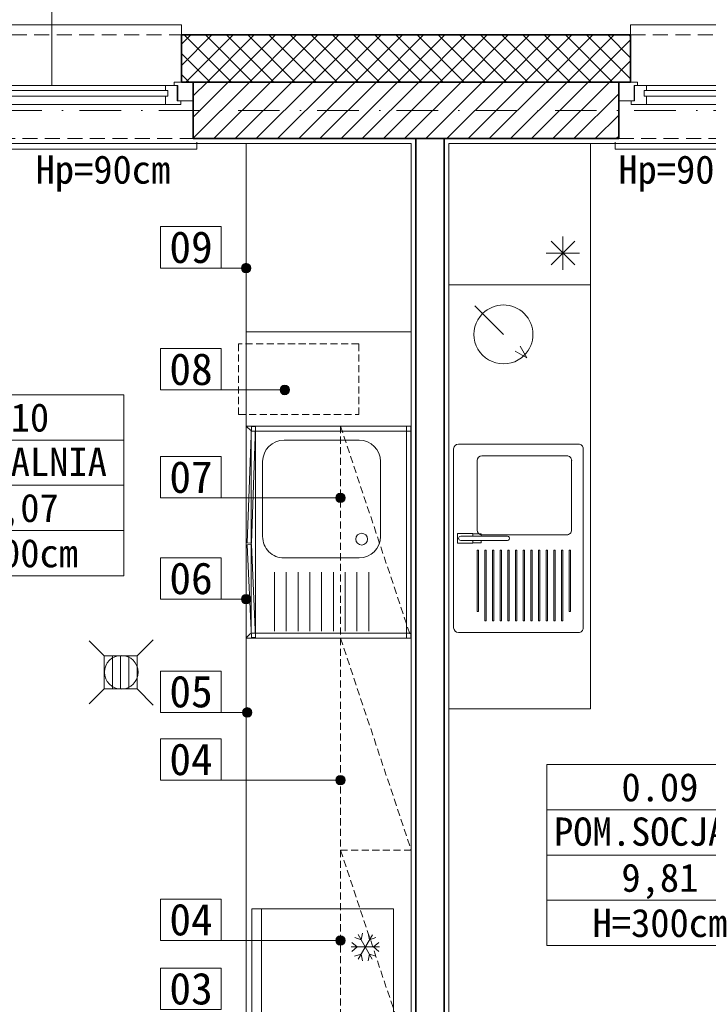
# Model space of a CAD drawing. Header units: millimetres. Extents: x -1373 to 28294, y -9636 to 187.
# Tile 104 of 133: x 4410 to 4702, y -1105 to -687. Entities that reach past the tile are written whole.
import ezdxf
from ezdxf.enums import TextEntityAlignment as Align

# ---------------------------------------------------------------- set-up
doc = ezdxf.new("R2010")
doc.units = ezdxf.units.MM
for name, pattern in [('DASHED', [0.75, 0.5, -0.25]), ('HIDDEN2', [4.7625, 3.175, -1.5875]), ('Kreski i kropki', [335.138881, 176.388884, -88.194442, 0, -70.555556])]:
    doc.linetypes.add(name, pattern=pattern)
for name, color, linetype, lineweight in [('3987417c-e224-4861-8c51-863ca10e2d8a$0$T_opisy', 8, 'Continuous', 13), ('_k_aranżacja', 142, 'Continuous', 15), ('_k_kreskowanie', 250, 'Continuous', 9), ('_k_ocieplenie', 7, 'Continuous', 35), ('_k_opis', 7, 'Continuous', 13), ('_k_osie', 142, 'Kreski i kropki', 13), ('_k_stolarka', 7, 'Continuous', 13), ('_k_tabela', 7, 'Continuous', 13), ('_k_wymiar', 7, 'Continuous', 9), ('_k_wyposażenia', 251, 'Continuous', 9), ('_k_zarys', 7, 'HIDDEN2', 20), ('_k_śc_dz_nadziemie', 211, 'Continuous', 30), ('_k_ściany', 223, 'Continuous', 35)]:
    doc.layers.add(name, color=color, linetype=linetype, lineweight=lineweight)
doc.layers.add('_k_niewidoczna', color=72, linetype='Continuous', lineweight=9, plot=False)
doc.styles.add('3987417c-e224-4861-8c51-863ca10e2d8a$0$MAJOR', font='ROMANS.SHX', dxfattribs={"width": 0.7})
doc.styles.add('GENERATED_STYLE_1', font='MS Gothic.ttf')
doc.styles.add('GENERATED_STYLE_2', font='MS Gothic.ttf')
doc.dimstyles.new('1 - 100   (15cm)', dxfattribs={"dimscale": 5, "dimtxt": 3, "dimasz": 1.6, "dimexe": 1, "dimexo": 1, "dimgap": 1, "dimtad": 1, "dimdec": 0, "dimzin": 12, "dimdsep": 46, "dimtxsty": 'GENERATED_STYLE_1', "dimblk1": 'OBLIQUE', "dimblk2": 'OBLIQUE', "dimsah": 1, "dimcen": 0, "dimdle": 1, "dimclrd": 256, "dimclre": 256, "dimclrt": 4, "dimazin": 0, "dimtfac": 0.75, "dimtdec": 0, "dimtix": 1, "dimtmove": 1, "dimatfit": 3, "dimldrblk": 'OBLIQUE', "dimfxl": 1, "dimfxlon": 1, "dimtvp": 0.75, "dimtfillclr": 1, "dimtolj": 1, "dimtzin": 0, "dimarcsym": 0})

# ---------------------------------------------------------------- blocks, each defined once
blk = doc.blocks.new('zlew')
at = {"layer": '_k_wyposażenia'}
for p, q in [((29120.1, -2932.34), (29200.1, -2932.34)), ((29120.1, -2936.34), (29120.1, -2987.34)), ((29198.1, -2934.34), (29122.1, -2934.34)), ((29162.09, -2935.94), (29158.1, -2935.94)), ((29158.1, -2935.94), (29158.1, -2942.44)), ((29159.2, -2937.34), (29159.2, -2957.13)), ((29159.2, -2942.44), (29159.2, -2937.34)), ((29161, -2957.13), (29161, -2937.34)), ((29161, -2937.34), (29161, -2942.44)), ((29162.09, -2942.44), (29162.09, -2935.94)), ((29200.1, -2987.34), (29200.1, -2936.34)), ((29125.1, -2946.34), (29125.1, -2982.34)), ((29156.6, -2944.34), (29127.1, -2944.34)), ((29158.1, -2942.44), (29159.2, -2942.44)), ((29159.2, -2942.54), (29158.13, -2942.54)), ((29158.13, -2942.54), (29158.13, -2946.04)), ((29158.13, -2946.04), (29159.2, -2946.04)), ((29158.6, -2982.34), (29158.6, -2946.34)), ((29159.2, -2946.04), (29159.2, -2942.54)), ((29161, -2942.44), (29162.09, -2942.44)), ((29162.07, -2942.54), (29161, -2942.54)), ((29161, -2942.54), (29161, -2946.04)), ((29161, -2946.04), (29162.07, -2946.04)), ((29162.07, -2946.04), (29162.07, -2942.54)), ((29191.1, -2944.34), (29165.1, -2944.34)), ((29165.1, -2944.34), (29165.1, -2944.84)), ((29165.1, -2944.84), (29191.1, -2944.84)), ((29191.1, -2944.84), (29191.1, -2944.34)), ((29195.1, -2947.59), (29165.1, -2947.59)), ((29165.1, -2947.59), (29165.1, -2948.09)), ((29165.1, -2948.09), (29195.1, -2948.09)), ((29195.1, -2948.09), (29195.1, -2947.59)), ((29195.1, -2950.84), (29165.1, -2950.84)), ((29165.1, -2950.84), (29165.1, -2951.34)), ((29165.1, -2951.34), (29195.1, -2951.34)), ((29195.1, -2954.09), (29165.1, -2954.09)), ((29165.1, -2954.09), (29165.1, -2954.59)), ((29165.1, -2954.59), (29195.1, -2954.59)), ((29195.1, -2951.34), (29195.1, -2950.84)), ((29195.1, -2954.59), (29195.1, -2954.09)), ((29195.1, -2957.34), (29165.1, -2957.34)), ((29165.1, -2957.34), (29165.1, -2957.84)), ((29165.1, -2957.84), (29195.1, -2957.84)), ((29195.1, -2957.84), (29195.1, -2957.34)), ((29195.1, -2960.59), (29165.1, -2960.59)), ((29165.1, -2960.59), (29165.1, -2961.09)), ((29165.1, -2961.09), (29195.1, -2961.09)), ((29195.1, -2961.09), (29195.1, -2960.59)), ((29195.1, -2963.84), (29165.1, -2963.84)), ((29165.1, -2963.84), (29165.1, -2964.34)), ((29165.1, -2964.34), (29195.1, -2964.34)), ((29195.1, -2967.09), (29165.1, -2967.09)), ((29165.1, -2967.09), (29165.1, -2967.59)), ((29195.1, -2964.34), (29195.1, -2963.84)), ((29195.1, -2967.59), (29195.1, -2967.09)), ((29165.1, -2967.59), (29195.1, -2967.59)), ((29195.1, -2970.34), (29165.1, -2970.34)), ((29165.1, -2970.34), (29165.1, -2970.84)), ((29165.1, -2970.84), (29195.1, -2970.84)), ((29195.1, -2970.84), (29195.1, -2970.34)), ((29195.1, -2973.59), (29165.1, -2973.59)), ((29165.1, -2973.59), (29165.1, -2974.09)), ((29165.1, -2974.09), (29195.1, -2974.09)), ((29195.1, -2974.09), (29195.1, -2973.59)), ((29195.1, -2976.84), (29165.1, -2976.84)), ((29165.1, -2976.84), (29165.1, -2977.34)), ((29165.1, -2977.34), (29195.1, -2977.34)), ((29195.1, -2977.34), (29195.1, -2976.84)), ((29195.1, -2980.09), (29165.1, -2980.09)), ((29165.1, -2980.09), (29165.1, -2980.59)), ((29165.1, -2980.59), (29195.1, -2980.59)), ((29191.1, -2983.34), (29165.1, -2983.34)), ((29165.1, -2983.34), (29165.1, -2983.84)), ((29165.1, -2983.84), (29191.1, -2983.84)), ((29191.1, -2983.84), (29191.1, -2983.34)), ((29195.1, -2980.59), (29195.1, -2980.09)), ((29127.1, -2984.34), (29156.6, -2984.34)), ((29120.1, -2992.34), (29200.1, -2992.34)), ((29122.1, -2989.34), (29198.1, -2989.34))]:
    blk.add_line(p, q, dxfattribs=at)
for centre, major_axis, start_param, end_param in [((29122.1, -2936.34), (-1.41, 1.41), -0.785398, 0.785398), ((29160.1, -2937.34), (-0.636, 0.636), 3.926991, 7.068583), ((29160.1, -2937.34), (-0.636, 0.636), 3.926991, 7.068583), ((29198.1, -2936.34), (1.41, 1.41), 5.497787, 7.068583), ((29127.1, -2946.34), (-1.41, 1.41), -0.785398, 0.785398), ((29156.6, -2946.34), (1.41, 1.41), 5.497787, 7.068583), ((29160.1, -2957.13), (-0.636, 0.636), 0.787968, 3.929561), ((29127.1, -2982.34), (1.41, 1.41), 2.356194, 3.926991), ((29156.6, -2982.34), (-1.41, 1.41), 2.356194, 3.926991), ((29122.1, -2987.34), (1.41, 1.41), 2.356194, 3.926991), ((29198.1, -2987.34), (-1.41, 1.41), 2.356194, 3.926991)]:
    blk.add_ellipse(centre, major_axis=major_axis, ratio=1, start_param=start_param, end_param=end_param, dxfattribs=at)
blk.add_point((29127.1, -2984.34), dxfattribs=at)
blk = doc.blocks.new('czajnik')
at = {"layer": '_k_wyposażenia'}
for p, q in [((29072.91, -2966.98), (29060.75, -2954.83)), ((29082.82, -2976.9), (29077.86, -2974.14)), ((29082.82, -2976.9), (29080.07, -2971.93))]:
    blk.add_line(p, q, dxfattribs=at)
for start_param, end_param in [(3.141593, 6.283185), (0, 3.141593)]:
    blk.add_ellipse((29072.91, -2966.98), major_axis=(-8.84, 8.84), ratio=1, start_param=start_param, end_param=end_param, dxfattribs=at)
blk = doc.blocks.new('3987417c-e224-4861-8c51-863ca10e2d8a$0$A$C46b7e9b8')
for p, q in [((0, 0), (0, 70)), ((0, 70), (90, 70)), ((0, 69.8), (90, 69.8)), ((2.1, 2.44), (2.1, 69.8)), ((87.9, 69.8), (87.9, 2.4)), ((90, 70), (90, 0)), ((15.1, 57), (46.9, 57)), ((62, 52), (87, 52)), ((6, 16.1), (6, 47.9)), ((56, 47.9), (56, 16.1)), ((62, 47), (87, 47)), ((62, 42), (87, 42)), ((62, 37), (87, 37)), ((62, 32), (87, 32)), ((62, 27), (87, 27)), ((62, 22), (87, 22)), ((62, 17), (87, 17)), ((62, 12), (87, 12)), ((46.9, 7), (15.1, 7)), ((90, 0), (0, 0)), ((1.89, 1.92), (0.21, 0.21)), ((87.6, 2.1), (2.4, 2.14)), ((88.11, 1.89), (89.79, 0.21))]:
    blk.add_line(p, q)
at = {"ltscale": 0.2}
for p, q in [((90, 68), (0, 68)), ((0, 4), (90, 4))]:
    blk.add_line(p, q, dxfattribs=at)
blk.add_lwpolyline([(0, 0), (-40, 0), (-40, 70), (0, 70)])
for points in [[(49.67, 2.28), (0.3, 4), (0.24, 2.2), (49.61, 0.48)], [(50.33, 2.28), (89.7, 4), (89.76, 2.2), (50.39, 0.48)]]:
    blk.add_lwpolyline(points, close=True, dxfattribs=at)
blk.add_circle((48, 49), 2.5)
for centre, start, end in [((15.1, 47.9), 90, 180), ((46.9, 47.9), 0, 90), ((15.1, 16.1), 180, 270), ((46.9, 16.1), 270, 0)]:
    blk.add_arc(centre, 9.1, start, end)
blk = doc.blocks.new('3987417c-e224-4861-8c51-863ca10e2d8a$0$A$C25e68335')
for p, q in [((21.29, 51.05), (10.88, 45.08)), ((21.28, 45.05), (10.9, 51.08)), ((13.06, 49.82), (12.13, 52.57)), ((16.1, 51.56), (14.19, 53.75)), ((16.07, 42.06), (16.11, 54.06)), ((16.1, 51.56), (18.02, 53.74)), ((19.13, 49.8), (20.07, 52.55)), ((13.05, 46.32), (10.2, 46.89)), ((13.06, 49.82), (10.21, 49.27)), ((13.05, 46.32), (12.11, 43.57)), ((19.11, 46.3), (21.97, 46.85)), ((19.11, 46.3), (20.05, 43.55)), ((19.13, 49.8), (21.97, 49.23)), ((16.08, 44.56), (14.16, 42.38)), ((16.08, 44.56), (17.98, 42.37))]:
    blk.add_line(p, q)
at = {"ltscale": 0.1}
blk.add_line((60, 4), (0, 4), dxfattribs=at)
blk.add_lwpolyline([(60, 60), (0, 60), (0, 0), (60, 0)], close=True, dxfattribs=at)
blk = doc.blocks.new('metryczka_80')
at = {"layer": '_k_opis', "ltscale": 0.1}
for points in [[(-80, 0), (0, 0), (0, -64), (-80, -64)], [(-80, -16), (0, -16), (0, -48), (-80, -48)]]:
    blk.add_lwpolyline(points, close=True, dxfattribs=at)
blk.add_lwpolyline([(-80, -32), (0, -32)], dxfattribs=at)
for tag, style, flags, p in [('ATR_NR_POM', 'GENERATED_STYLE_1', 4, (-40, -13)), ('ATR_POM', 'GENERATED_STYLE_2', 4, (-40, -28.71)), ('ATR_POW', 'GENERATED_STYLE_1', 12, (-40, -45)), ('ATR_WYS', 'GENERATED_STYLE_1', 4, (-40, -61))]:
    blk.add_attdef(tag, text='', height=10, dxfattribs=dict(at, style=style, flags=flags)).set_placement(p, align=Align.CENTER)
blk = doc.blocks.new('_OBLIQUE')
at = {"color": 0, "linetype": 'ByBlock'}
blk.add_line((-0.5, -0.5), (0.5, 0.5), dxfattribs=at)
blk = doc.blocks.new('*D265')
at = {"layer": '_k_wymiar', "lineweight": -2, "transparency": 16777216}
for p, q in [((3745.24, -688.65), (3745.24, -742.65)), ((3750.24, -693.65), (3740.24, -693.65)), ((3750.24, -737.65), (3740.24, -737.65))]:
    blk.add_line(p, q, dxfattribs=at)
at = {"layer": 'Defpoints', "color": 0, "transparency": 16777216}
for p in [(4080.24, -693.65), (3745.24, -737.65), (5314.24, -737.65)]:
    blk.add_point(p, dxfattribs=at)
at = {"layer": '_k_wymiar', "lineweight": -2, "transparency": 16777216, "xscale": 8, "yscale": 8, "zscale": 8}
for p, rotation in [((3745.24, -693.65), 90), ((3745.24, -737.65), 270)]:
    blk.add_blockref('_OBLIQUE', p, dxfattribs=dict(at, rotation=rotation))
at = {"layer": '_k_wymiar', "color": 4, "transparency": 16777216, "insert": (3732.74, -715.65), "char_height": 15, "attachment_point": 5, "rotation": 90, "style": 'GENERATED_STYLE_1'}
blk.add_mtext('\\A1;44', dxfattribs=at)
blk = doc.blocks.new('*D266')
at = {"layer": '_k_wymiar', "lineweight": -2, "transparency": 16777216}
for p, q in [((4935.24, -732.65), (4935.24, -907.46)), ((4940.24, -737.65), (4930.24, -737.65)), ((4930.24, -902.46), (4940.24, -902.46))]:
    blk.add_line(p, q, dxfattribs=at)
at = {"layer": 'Defpoints', "color": 0, "transparency": 16777216}
for p in [(5314.24, -737.65), (4124.24, -902.46), (4935.24, -902.46)]:
    blk.add_point(p, dxfattribs=at)
at = {"layer": '_k_wymiar', "lineweight": -2, "transparency": 16777216, "xscale": 8, "yscale": 8, "zscale": 8}
for p, rotation in [((4935.24, -737.65), 90), ((4935.24, -902.46), 270)]:
    blk.add_blockref('_OBLIQUE', p, dxfattribs=dict(at, rotation=rotation))
at = {"layer": '_k_wymiar', "color": 4, "transparency": 16777216, "insert": (4922.74, -820.06), "char_height": 15, "attachment_point": 5, "rotation": 90, "style": 'GENERATED_STYLE_1'}
blk.add_mtext('\\A1;165', dxfattribs=at)
blk = doc.blocks.new('*D280')
at = {"layer": '_k_wymiar', "lineweight": -2, "transparency": 16777216}
for p, q in [((4328.26, -463.65), (4328.26, -453.65)), ((4590.26, -463.65), (4590.26, -453.65)), ((4323.26, -458.65), (4595.26, -458.65))]:
    blk.add_line(p, q, dxfattribs=at)
at = {"layer": 'Defpoints', "color": 0, "transparency": 16777216}
for p in [(4590.26, -458.65), (4590.26, -737.65), (4328.26, -902.46)]:
    blk.add_point(p, dxfattribs=at)
at = {"layer": '_k_wymiar', "lineweight": -2, "transparency": 16777216, "xscale": 8, "yscale": 8, "zscale": 8, "rotation": 180}
blk.add_blockref('_OBLIQUE', (4328.26, -458.65), dxfattribs=at)
at = {"layer": '_k_wymiar', "lineweight": -2, "transparency": 16777216, "xscale": 8, "yscale": 8, "zscale": 8}
blk.add_blockref('_OBLIQUE', (4590.26, -458.65), dxfattribs=at)
at = {"layer": '_k_wymiar', "color": 4, "transparency": 16777216, "insert": (4459.26, -446.15), "char_height": 15, "attachment_point": 5, "style": 'GENERATED_STYLE_1'}
blk.add_mtext('\\A1;262', dxfattribs=at)
blk = doc.blocks.new('*D108')
at = {"layer": '_k_wymiar', "lineweight": -2, "transparency": 16777216}
for p, q in [((4590.26, -463.65), (4590.26, -453.65)), ((4812.26, -463.65), (4812.26, -453.65)), ((4585.26, -458.65), (4817.26, -458.65))]:
    blk.add_line(p, q, dxfattribs=at)
at = {"layer": 'Defpoints', "color": 0, "transparency": 16777216}
for p in [(4812.26, -458.65), (4590.26, -737.65), (4812.26, -737.65)]:
    blk.add_point(p, dxfattribs=at)
at = {"layer": '_k_wymiar', "lineweight": -2, "transparency": 16777216, "xscale": 8, "yscale": 8, "zscale": 8, "rotation": 180}
blk.add_blockref('_OBLIQUE', (4590.26, -458.65), dxfattribs=at)
at = {"layer": '_k_wymiar', "lineweight": -2, "transparency": 16777216, "xscale": 8, "yscale": 8, "zscale": 8}
blk.add_blockref('_OBLIQUE', (4812.26, -458.65), dxfattribs=at)
at = {"layer": '_k_wymiar', "color": 4, "transparency": 16777216, "insert": (4701.26, -446.15), "char_height": 15, "attachment_point": 5, "style": 'GENERATED_STYLE_1'}
blk.add_mtext('\\A1;222', dxfattribs=at)
blk = doc.blocks.new('*D287')
at = {"layer": '_k_wymiar', "lineweight": -2, "transparency": 16777216}
for p, q in [((4112.24, -428.65), (4112.24, -418.65)), ((5423.24, -428.65), (5423.24, -418.65)), ((5428.24, -423.65), (4107.24, -423.65))]:
    blk.add_line(p, q, dxfattribs=at)
at = {"layer": 'Defpoints', "color": 0, "transparency": 16777216}
for p in [(4112.24, -423.65), (4112.24, -725.65), (5423.24, -725.65)]:
    blk.add_point(p, dxfattribs=at)
at = {"layer": '_k_wymiar', "lineweight": -2, "transparency": 16777216, "xscale": 8, "yscale": 8, "zscale": 8, "rotation": 180}
blk.add_blockref('_OBLIQUE', (4112.24, -423.65), dxfattribs=at)
at = {"layer": '_k_wymiar', "lineweight": -2, "transparency": 16777216, "xscale": 8, "yscale": 8, "zscale": 8}
blk.add_blockref('_OBLIQUE', (5423.24, -423.65), dxfattribs=at)
at = {"layer": '_k_wymiar', "color": 4, "transparency": 16777216, "insert": (4767.74, -411.15), "char_height": 15, "attachment_point": 5, "style": 'GENERATED_STYLE_1'}
blk.add_mtext('\\A1;1311', dxfattribs=at)
blk = doc.blocks.new('*D113')
at = {"layer": '_k_wymiar', "lineweight": -2, "transparency": 16777216}
for p, q in [((4080.24, -393.65), (4080.24, -383.65)), ((5965.24, -393.65), (5965.24, -383.65)), ((4075.24, -388.65), (5970.24, -388.65))]:
    blk.add_line(p, q, dxfattribs=at)
at = {"layer": 'Defpoints', "color": 0, "transparency": 16777216}
for p in [(5965.24, -388.65), (4080.24, -693.65), (5965.24, -693.65)]:
    blk.add_point(p, dxfattribs=at)
at = {"layer": '_k_wymiar', "lineweight": -2, "transparency": 16777216, "xscale": 8, "yscale": 8, "zscale": 8, "rotation": 180}
blk.add_blockref('_OBLIQUE', (4080.24, -388.65), dxfattribs=at)
at = {"layer": '_k_wymiar', "lineweight": -2, "transparency": 16777216, "xscale": 8, "yscale": 8, "zscale": 8}
blk.add_blockref('_OBLIQUE', (5965.24, -388.65), dxfattribs=at)
at = {"layer": '_k_wymiar', "color": 4, "transparency": 16777216, "insert": (5022.74, -376.15), "char_height": 15, "attachment_point": 5, "style": 'GENERATED_STYLE_1'}
blk.add_mtext('\\A1;1885', dxfattribs=at)
blk = doc.blocks.new('O_120_rzut')
at = {"layer": '_k_opis'}
blk.add_lwpolyline([(-60, -22.5), (-60, -91.5), (-39, -91.5), (-39, -114), (-81, -114), (-81, -91.5), (-60, -91.5)], dxfattribs=at)
at = {"layer": '_k_stolarka'}
for points in [[(-121.5, 1.5), (-121.5, 4.5), (1.5, 4.5), (1.5, 1.5)], [(-120, -16), (-120, -24), (-112, -24), (-112, -22.5), (-113.5, -22.5), (-113.5, -16), (-120, -16)], [(-114.75, -16), (-114.75, -14.5), (-108.25, -14.5), (-108.25, -18), (-109.25, -18), (-109.25, -20.5), (-108.25, -20.5), (-108.25, -22.5), (-113.25, -22.5), (-113.25, -16), (-114.75, -16)], [(-5.25, -16), (-5.25, -14.5), (-11.75, -14.5), (-11.75, -18), (-10.75, -18), (-10.75, -20.5), (-11.75, -20.5), (-11.75, -22.5), (-6.75, -22.5), (-6.75, -16), (-5.25, -16)], [(0, -16), (0, -24), (-8, -24), (-8, -22.5), (-6.5, -22.5), (-6.5, -16), (0, -16)], [(-115, -44), (-115, -48.35), (-5, -48.35), (-5, -42)]]:
    blk.add_lwpolyline(points, dxfattribs=at)
for points in [[(-11.75, -18), (-108.25, -18), (-108.25, -14.5), (-11.75, -14.5)], [(-108.25, -22.5), (-11.75, -22.5), (-11.75, -20.5), (-108.25, -20.5)]]:
    blk.add_lwpolyline(points, close=True, dxfattribs=at)
at = {"layer": '_k_zarys', "ltscale": 2}
for points in [[(-120, 0), (0, 0)], [(-115, -44), (-5, -44)]]:
    blk.add_lwpolyline(points, dxfattribs=at)
at = {"layer": '_k_ściany'}
for points in [[(-120, 0), (-120, -24), (-115, -24), (-115, -44)], [(0, 0), (0, -24), (-5, -24), (-5, -44)]]:
    blk.add_lwpolyline(points, dxfattribs=at)
blk = doc.blocks.new('*D317')
at = {"layer": '_k_wymiar', "lineweight": -2, "transparency": 16777216}
for p, q in [((4363.79, -498.65), (4363.79, -488.65)), ((4483.79, -498.65), (4483.79, -488.65)), ((4358.79, -493.65), (4488.79, -493.65))]:
    blk.add_line(p, q, dxfattribs=at)
at = {"layer": 'Defpoints', "color": 0, "transparency": 16777216}
for p in [(4483.79, -493.65), (4363.79, -713.65), (4483.79, -713.65)]:
    blk.add_point(p, dxfattribs=at)
at = {"layer": '_k_wymiar', "lineweight": -2, "transparency": 16777216, "xscale": 8, "yscale": 8, "zscale": 8, "rotation": 180}
blk.add_blockref('_OBLIQUE', (4363.79, -493.65), dxfattribs=at)
at = {"layer": '_k_wymiar', "lineweight": -2, "transparency": 16777216, "xscale": 8, "yscale": 8, "zscale": 8}
blk.add_blockref('_OBLIQUE', (4483.79, -493.65), dxfattribs=at)
at = {"layer": '_k_wymiar', "color": 4, "transparency": 16777216, "insert": (4423.79, -481.15), "char_height": 15, "attachment_point": 5, "style": 'GENERATED_STYLE_1'}
blk.add_mtext('\\A1;120', dxfattribs=at)
blk = doc.blocks.new('*D318')
at = {"layer": '_k_wymiar', "lineweight": -2, "transparency": 16777216}
for p, q in [((4483.79, -498.65), (4483.79, -488.65)), ((4664.26, -498.65), (4664.26, -488.65)), ((4478.79, -493.65), (4669.26, -493.65))]:
    blk.add_line(p, q, dxfattribs=at)
at = {"layer": 'Defpoints', "color": 0, "transparency": 16777216}
for p in [(4664.26, -493.65), (4483.79, -713.65), (4664.26, -713.65)]:
    blk.add_point(p, dxfattribs=at)
at = {"layer": '_k_wymiar', "lineweight": -2, "transparency": 16777216, "xscale": 8, "yscale": 8, "zscale": 8, "rotation": 180}
blk.add_blockref('_OBLIQUE', (4483.79, -493.65), dxfattribs=at)
at = {"layer": '_k_wymiar', "lineweight": -2, "transparency": 16777216, "xscale": 8, "yscale": 8, "zscale": 8}
blk.add_blockref('_OBLIQUE', (4664.26, -493.65), dxfattribs=at)
at = {"layer": '_k_wymiar', "color": 4, "transparency": 16777216, "insert": (4574.02, -481.15), "char_height": 15, "attachment_point": 5, "style": 'GENERATED_STYLE_1'}
blk.add_mtext('\\A1;180', dxfattribs=at)
blk = doc.blocks.new('*D319')
at = {"layer": '_k_wymiar', "lineweight": -2, "transparency": 16777216}
for p, q in [((4664.26, -498.65), (4664.26, -488.65)), ((4784.26, -498.65), (4784.26, -488.65)), ((4659.26, -493.65), (4789.26, -493.65))]:
    blk.add_line(p, q, dxfattribs=at)
at = {"layer": 'Defpoints', "color": 0, "transparency": 16777216}
for p in [(4784.26, -493.65), (4664.26, -713.65), (4784.26, -713.65)]:
    blk.add_point(p, dxfattribs=at)
at = {"layer": '_k_wymiar', "lineweight": -2, "transparency": 16777216, "xscale": 8, "yscale": 8, "zscale": 8, "rotation": 180}
blk.add_blockref('_OBLIQUE', (4664.26, -493.65), dxfattribs=at)
at = {"layer": '_k_wymiar', "lineweight": -2, "transparency": 16777216, "xscale": 8, "yscale": 8, "zscale": 8}
blk.add_blockref('_OBLIQUE', (4784.26, -493.65), dxfattribs=at)
at = {"layer": '_k_wymiar', "color": 4, "transparency": 16777216, "insert": (4724.26, -481.15), "char_height": 15, "attachment_point": 5, "style": 'GENERATED_STYLE_1'}
blk.add_mtext('\\A1;120', dxfattribs=at)
blk = doc.blocks.new('kratka_sc')
at = {"layer": '_k_wyposażenia', "flags": 128}
for points in [[(352121.24, 25947.58), (352114.84, 25953.98)], [(352135.24, 25947.58), (352142.06, 25954.41)], [(352124.74, 25947.58), (352124.74, 25933.58)], [(352128.24, 25947.58), (352128.24, 25933.58)], [(352131.74, 25947.58), (352131.74, 25933.58)], [(352121.24, 25933.58), (352114.89, 25927.24)], [(352135.24, 25933.58), (352142.06, 25926.76)]]:
    blk.add_lwpolyline(points, dxfattribs=at)
blk.add_lwpolyline([(352121.24, 25947.58), (352135.24, 25947.58), (352135.24, 25933.58), (352121.24, 25933.58)], close=True, dxfattribs=at)
at = {"layer": '_k_wyposażenia'}
blk.add_circle((352128.52, 25940.67), 7.15, dxfattribs=at)
blk = doc.blocks.new('aranzacja_1')
at = {"layer": '_k_aranżacja', "ltscale": 0.1}
blk.add_lwpolyline([(-3.5, 0), (15.5, 0), (15.5, -13), (-3.5, -13)], close=True, dxfattribs=at)
at = {"layer": '_k_aranżacja', "ltscale": 0.1, "style": 'GENERATED_STYLE_1', "flags": 4}
blk.add_attdef('ARANŻACJA', text='', height=10, dxfattribs=at).set_placement((6.06, -11.43), align=Align.CENTER)
blk = doc.blocks.new('ar_linia')
at = {"layer": '_k_aranżacja'}
h = blk.add_hatch(color=256, dxfattribs=at)
h.dxf.hatch_style = 1
h.paths.add_polyline_path([(2, 0, 1), (-2, 0, 1)])
blk.add_lwpolyline([(27, 0), (2, 0)], dxfattribs=at)
blk.add_circle((0, 0), 2, dxfattribs=at)

msp = doc.modelspace()

# ---------------------------------------------------------------- hatches: boundary and pattern name
at = {"layer": '_k_kreskowanie', "ltscale": 2, "transparency": 33554687}
h = msp.add_hatch(dxfattribs=at)
h.set_pattern_fill('ANSI37', color=256, scale=2)
h.set_pattern_definition([(45, (1100.2866, 2443.573), (-4.490128, 4.490128), []), (135, (1100.2866, 2443.573), (-4.490128, -4.490128), [])])
h.paths.add_polyline_path([(4672.24, -1747.65), (4672.24, -1727.65), (4100.24, -1727.65), (4100.24, -1592.65), (4080.24, -1592.65), (4080.24, -1747.65)], flags=17)
h.paths.add_polyline_path([(4922.24, -1647.65), (4922.24, -1627.65), (4879.24, -1627.65), (4879.24, -1727.65), (4782.24, -1727.65), (4782.24, -1747.65), (4899.24, -1747.65), (4899.24, -1647.65)], flags=17)
h.paths.add_polyline_path([(5945.24, -920.65), (5965.24, -920.65), (5965.24, -693.65), (5309.24, -693.65), (5309.24, -713.65), (5945.24, -713.65)])
h.paths.add_polyline_path([(5945.24, -1320.65), (5965.24, -1320.65), (5965.24, -1120.65), (5945.24, -1120.65)])
h.paths.add_polyline_path([(5861.74, -1727.65), (5861.74, -1747.65), (5965.24, -1747.65), (5965.24, -1520.65), (5945.24, -1520.65), (5945.24, -1727.65)])
h.paths.add_polyline_path([(5601.74, -1727.65), (5601.74, -1747.65), (5751.74, -1747.65), (5751.74, -1727.65)])
h.paths.add_polyline_path([(5231.74, -1747.65), (5231.74, -1727.65), (5135.24, -1727.65), (5135.24, -1647.65), (5135.24, -1627.65), (5092.24, -1627.65), (5092.24, -1647.65), (5115.24, -1647.65), (5115.24, -1747.65)])
h.paths.add_polyline_path([(5341.74, -1727.65), (5341.74, -1747.65), (5491.74, -1747.65), (5491.74, -1727.65)])
h.paths.add_polyline_path([(4100.24, -1359.65), (4080.24, -1359.65), (4080.24, -1442.65), (4100.24, -1442.65)])
h.paths.add_polyline_path([(4100.24, -1127.06), (4080.24, -1127.06), (4080.24, -1209.65), (4100.24, -1209.65)])
h.paths.add_polyline_path([(4100.24, -894.46), (4080.24, -894.46), (4080.24, -977.06), (4100.24, -977.06)])
h.paths.add_polyline_path([(4368.79, -713.65), (4368.79, -693.65), (4080.24, -693.65), (4080.24, -790.46), (4100.24, -790.46), (4100.24, -713.65)])
h.paths.add_polyline_path([(4779.26, -693.65), (4779.26, -713.65), (5199.24, -713.65), (5199.24, -693.65)])
h.paths.add_polyline_path([(4669.26, -713.65), (4669.26, -693.65), (4478.79, -693.65), (4478.79, -713.65)])
h = msp.add_hatch(dxfattribs=at)
h.set_pattern_fill('ANSI31', color=256, scale=2)
h.set_pattern_definition([(45, (1100.2866, 2443.573), (-4.490128, 4.490128), [])])
h.paths.add_polyline_path([(4922.24, -1627.65), (4922.24, -1603.65), (4855.24, -1603.65), (4855.24, -1703.65), (4787.24, -1703.65), (4787.24, -1727.65), (4879.24, -1727.65), (4879.24, -1627.65)])
h.paths.add_polyline_path([(5921.24, -920.65), (5945.24, -920.65), (5945.24, -713.65), (5314.24, -713.65), (5314.24, -737.65), (5414.24, -737.65), (5414.24, -963.65), (5432.24, -963.65), (5432.24, -737.65), (5921.24, -737.65)])
h.paths.add_polyline_path([(5921.24, -1320.65), (5945.24, -1320.65), (5945.24, -1120.65), (5921.24, -1120.65)])
h.paths.add_polyline_path([(5866.74, -1703.65), (5866.74, -1727.65), (5945.24, -1727.65), (5945.24, -1520.65), (5921.24, -1520.65), (5921.24, -1703.65)])
h.paths.add_polyline_path([(5606.74, -1703.65), (5606.74, -1727.65), (5746.74, -1727.65), (5746.74, -1703.65)])
h.paths.add_polyline_path([(5346.74, -1703.65), (5346.74, -1727.65), (5486.74, -1727.65), (5486.74, -1703.65), (5432.24, -1703.65), (5432.24, -1359.65), (5414.24, -1359.65), (5414.24, -1703.65)])
h.paths.add_polyline_path([(5226.74, -1727.65), (5226.74, -1703.65), (5159.24, -1703.65), (5159.24, -1627.65), (5159.24, -1603.65), (5092.24, -1603.65), (5092.24, -1627.65), (5135.24, -1627.65), (5135.24, -1727.65)])
h.paths.add_polyline_path([(4100.24, -1437.65), (4124.24, -1437.65), (4124.24, -1359.65), (4100.24, -1359.65)])
h.paths.add_polyline_path([(4124.24, -1597.65), (4100.24, -1597.65), (4100.24, -1727.65), (4667.24, -1727.65), (4667.24, -1703.65), (4124.24, -1703.65)])
h.paths.add_polyline_path([(4124.24, -894.46), (4100.24, -894.46), (4100.24, -972.06), (4124.24, -972.06)])
h.paths.add_polyline_path([(4363.79, -737.65), (4363.79, -713.65), (4100.24, -713.65), (4100.24, -790.46), (4124.24, -790.46), (4124.24, -737.65)])
h.paths.add_polyline_path([(4664.26, -737.65), (4664.26, -713.65), (4483.79, -713.65), (4483.79, -737.65)])
h.paths.add_polyline_path([(4784.26, -713.65), (4784.26, -737.65), (5194.24, -737.65), (5194.24, -713.65)])
h.paths.add_polyline_path([(4192.23, -1209.65), (4192.23, -1191.65), (4124.24, -1191.65), (4124.24, -1132.06), (4100.24, -1132.06), (4100.24, -1209.65)])
h.paths.add_polyline_path([(4296.23, -1191.65), (4296.23, -1209.65), (4380.65, -1209.65), (4380.65, -1191.65)])
h.paths.add_polyline_path([(4598.26, -1209.65), (4598.26, -1191.65), (4484.65, -1191.65), (4484.65, -1209.65)])
h.paths.add_polyline_path([(4832.26, -1209.65), (4832.26, -1191.65), (4702.26, -1191.65), (4702.26, -1209.65)])
h.paths.add_polyline_path([(5197.24, -1191.65), (5197.24, -1209.65), (5432.24, -1209.65), (5432.24, -1067.65), (5414.24, -1067.65), (5414.24, -1191.65)])
h.paths.add_polyline_path([(5105.24, -1209.65), (5105.24, -1191.65), (4936.26, -1191.65), (4936.26, -1209.65)])

# ---------------------------------------------------------------- linework, layer by layer
at = {"layer": '_k_aranżacja'}
for points in [[(4519.26, -890.14), (4495.64, -890.14), (4519.56, -890.14)], [(4519.26, -1009.96), (4495.64, -1009.96)], [(4519.26, -1077.99), (4495.64, -1077.99)]]:
    msp.add_lwpolyline(points, dxfattribs=at)
at = {"layer": '_k_niewidoczna'}
for points in [[(4330.26, -739.65), (4576.26, -739.65), (4576.26, -1189.65), (4330.26, -1189.65)], [(4592.26, -1189.65), (4810.26, -1189.65), (4810.26, -739.65), (4592.26, -739.65)]]:
    msp.add_lwpolyline(points, close=True, dxfattribs=at)
at = {"layer": '_k_ocieplenie'}
msp.add_lwpolyline([(4669.26, -693.65), (4478.79, -693.65)], dxfattribs=at)
at = {"layer": '_k_osie', "ltscale": 0.1}
msp.add_lwpolyline([(3595.24, -725.65), (6515.24, -725.65)], dxfattribs=at)
at = {"layer": '_k_wyposażenia', "linetype": 'DASHED', "ltscale": 6}
for p, q in [((4546.26, -859.65), (4576.26, -949.65)), ((4546.26, -949.65), (4576.26, -1039.65)), ((4546.26, -1039.65), (4576.26, -1129.65))]:
    msp.add_line(p, q, dxfattribs=at)
at = {"layer": '_k_wyposażenia'}
for points in [[(4576.26, -739.65), (4506.26, -739.65), (4506.26, -819.65), (4576.26, -819.65)], [(4592.26, -979.65), (4652.26, -979.65), (4652.26, -739.65), (4592.26, -739.65)], [(4576.26, -949.65), (4506.26, -949.65), (4506.26, -1129.65), (4576.26, -1129.65)]]:
    msp.add_lwpolyline(points, close=True, dxfattribs=at)
at = {"layer": '_k_wyposażenia', "ltscale": 2}
msp.add_lwpolyline([(4652.26, -739.65), (4592.26, -739.65), (4592.26, -799.65), (4652.26, -799.65)], close=True, dxfattribs=at)
at = {"layer": '_k_wyposażenia'}
for points in [[(4645.61, -781.2), (4635.61, -791.2)], [(4645.61, -791.2), (4635.61, -781.2)], [(4640.61, -779.13), (4640.61, -793.27)], [(4633.54, -786.2), (4647.68, -786.2)]]:
    msp.add_lwpolyline(points, dxfattribs=at)
at = {"layer": '_k_wyposażenia', "linetype": 'DASHED', "ltscale": 6}
for points in [[(4503, -854.81), (4554, -854.81), (4554, -824.81), (4503, -824.81)], [(4576.26, -949.65), (4576.26, -859.65), (4546.26, -859.65), (4546.26, -949.65)], [(4576.26, -949.65), (4546.26, -949.65), (4546.26, -1039.65), (4576.26, -1039.65)], [(4576.26, -1039.65), (4546.26, -1039.65), (4546.26, -1129.65), (4576.26, -1129.65)]]:
    msp.add_lwpolyline(points, close=True, dxfattribs=at)
at = {"layer": '_k_ściany'}
for points in [[(4669.26, -713.65), (4478.79, -713.65)], [(4664.26, -737.65), (4483.79, -737.65)], [(4483.79, -737.65), (4578.26, -737.65), (4578.26, -1191.65), (4484.65, -1191.65)]]:
    msp.add_lwpolyline(points, dxfattribs=at)
msp.add_lwpolyline([(4578.26, -1191.65), (4590.26, -1191.65), (4590.26, -737.65), (4578.26, -737.65)], close=True, dxfattribs=at)

# ---------------------------------------------------------------- block references
at = {"layer": '_k_aranżacja'}
ref = msp.add_blockref('aranzacja_1', (4474.71, -775.01), dxfattribs=dict(at, xscale=1.35, yscale=1.35, zscale=1.35))
ref.add_attrib('ARANŻACJA', '09', dxfattribs={"ltscale": 0.1, "height": 13.5, "style": 'GENERATED_STYLE_1'}).set_placement((4482.89, -790.43), align=Align.CENTER)
at = {"layer": '_k_aranżacja', "xscale": -1}
for p in [(4506.26, -792.56), (4522.64, -844.34), (4546.26, -890.14), (4506.26, -933.12), (4506.73, -981.18), (4546.26, -1009.96), (4546.26, -1077.99)]:
    msp.add_blockref('ar_linia', p, dxfattribs=at)
at = {"layer": '_k_aranżacja'}
ref = msp.add_blockref('aranzacja_1', (4474.71, -826.79), dxfattribs=dict(at, xscale=1.35, yscale=1.35, zscale=1.35))
ref.add_attrib('ARANŻACJA', '08', dxfattribs={"ltscale": 0.1, "height": 13.5, "style": 'GENERATED_STYLE_1'}).set_placement((4482.89, -842.22), align=Align.CENTER)
ref = msp.add_blockref('aranzacja_1', (4474.71, -872.59), dxfattribs=dict(at, xscale=1.35, yscale=1.35, zscale=1.35))
ref.add_attrib('ARANŻACJA', '07', dxfattribs={"ltscale": 0.1, "height": 13.5, "style": 'GENERATED_STYLE_1'}).set_placement((4482.89, -888.01), align=Align.CENTER)
ref = msp.add_blockref('aranzacja_1', (4474.71, -915.57), dxfattribs=dict(at, xscale=1.35, yscale=1.35, zscale=1.35))
ref.add_attrib('ARANŻACJA', '06', dxfattribs={"ltscale": 0.1, "height": 13.5, "style": 'GENERATED_STYLE_1'}).set_placement((4482.89, -931), align=Align.CENTER)
ref = msp.add_blockref('aranzacja_1', (4474.71, -963.63), dxfattribs=dict(at, xscale=1.35, yscale=1.35, zscale=1.35))
ref.add_attrib('ARANŻACJA', '05', dxfattribs={"ltscale": 0.1, "height": 13.5, "style": 'GENERATED_STYLE_1'}).set_placement((4482.89, -979.06), align=Align.CENTER)
ref = msp.add_blockref('aranzacja_1', (4474.71, -992.41), dxfattribs=dict(at, xscale=1.35, yscale=1.35, zscale=1.35))
ref.add_attrib('ARANŻACJA', '04', dxfattribs={"ltscale": 0.1, "height": 13.5, "style": 'GENERATED_STYLE_1'}).set_placement((4482.89, -1007.83), align=Align.CENTER)
ref = msp.add_blockref('aranzacja_1', (4474.71, -1060.44), dxfattribs=dict(at, xscale=1.35, yscale=1.35, zscale=1.35))
ref.add_attrib('ARANŻACJA', '04', dxfattribs={"ltscale": 0.1, "height": 13.5, "style": 'GENERATED_STYLE_1'}).set_placement((4482.89, -1075.86), align=Align.CENTER)
ref = msp.add_blockref('aranzacja_1', (4474.71, -1089.76), dxfattribs=dict(at, xscale=1.35, yscale=1.35, zscale=1.35))
ref.add_attrib('ARANŻACJA', '03', dxfattribs={"ltscale": 0.1, "height": 13.5, "style": 'GENERATED_STYLE_1'}).set_placement((4482.89, -1105.18), align=Align.CENTER)
at = {"layer": '_k_tabela', "ltscale": 0.1}
ref = msp.add_blockref('metryczka_80', (4454.39, -846.39), dxfattribs=dict(at, xscale=1.2, yscale=1.2, zscale=1.2))
ref.add_attrib('ATR_POW', '11,07', dxfattribs={"layer": '_k_opis', "ltscale": 0.1, "height": 12, "style": 'GENERATED_STYLE_1'}).set_placement((4406.39, -900.39), align=Align.CENTER)
ref.add_attrib('ATR_NR_POM', '0.10', dxfattribs={"layer": '_k_opis', "ltscale": 0.1, "height": 12, "style": 'GENERATED_STYLE_1'}).set_placement((4406.39, -861.99), align=Align.CENTER)
ref.add_attrib('ATR_POM', 'WYDAWALNIA', dxfattribs={"layer": '_k_opis', "ltscale": 0.1, "height": 12, "style": 'GENERATED_STYLE_2'}).set_placement((4406.39, -880.85), align=Align.CENTER)
ref.add_attrib('ATR_WYS', 'H=300cm', dxfattribs={"layer": '_k_opis', "ltscale": 0.1, "height": 12, "style": 'GENERATED_STYLE_1'}).set_placement((4406.39, -919.59), align=Align.CENTER)
ref = msp.add_blockref('metryczka_80', (4729.74, -1003.35), dxfattribs=dict(at, xscale=1.2, yscale=1.2, zscale=1.2))
ref.add_attrib('ATR_POW', '9,81', dxfattribs={"layer": '_k_opis', "ltscale": 0.1, "height": 12, "style": 'GENERATED_STYLE_1'}).set_placement((4681.74, -1057.35), align=Align.CENTER)
ref.add_attrib('ATR_NR_POM', '0.09', dxfattribs={"layer": '_k_opis', "ltscale": 0.1, "height": 12, "style": 'GENERATED_STYLE_1'}).set_placement((4681.74, -1018.95), align=Align.CENTER)
ref.add_attrib('ATR_POM', 'POM.SOCJAL.', dxfattribs={"layer": '_k_opis', "ltscale": 0.1, "height": 12, "style": 'GENERATED_STYLE_2'}).set_placement((4681.74, -1037.8), align=Align.CENTER)
ref.add_attrib('ATR_WYS', 'H=300cm', dxfattribs={"layer": '_k_opis', "ltscale": 0.1, "height": 12, "style": 'GENERATED_STYLE_1'}).set_placement((4681.74, -1076.55), align=Align.CENTER)
at = {"layer": '_k_wyposażenia'}
for name, p in [('czajnik', (-24457.53, 2146.22)), ('kratka_sc', (-347675.21, -26904.82))]:
    msp.add_blockref(name, p, dxfattribs=at)
at = {"layer": '_k_wyposażenia', "rotation": 270}
for name, p in [('3987417c-e224-4861-8c51-863ca10e2d8a$0$A$C46b7e9b8', (4506.26, -859.65)), ('3987417c-e224-4861-8c51-863ca10e2d8a$0$A$C25e68335', (4508.72, -1064.65))]:
    msp.add_blockref(name, p, dxfattribs=at)
at = {"layer": '_k_wyposażenia', "xscale": -1, "rotation": 90}
msp.add_blockref('zlew', (1659.91, 28252.8), dxfattribs=at)
at = {"layer": '_k_śc_dz_nadziemie', "xscale": -1, "rotation": 180}
for p in [(4483.79, -737.65), (4784.26, -737.65)]:
    msp.add_blockref('O_120_rzut', p, dxfattribs=at)

# ---------------------------------------------------------------- texts
at = {"layer": '3987417c-e224-4861-8c51-863ca10e2d8a$0$T_opisy', "insert": (4164.03, -769.26), "char_height": 8, "attachment_point": 7, "style": '3987417c-e224-4861-8c51-863ca10e2d8a$0$MAJOR'}
msp.add_mtext_dynamic_manual_height_columns('\\pi11.90444;stanowisko przyjęcia \\P\\pi41.10444;dostaw ', width=109.4089, gutter_width=12.5, heights=[0], dxfattribs=at)
at = {"layer": '_k_opis', "char_height": 12, "width": 6.562500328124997e-15, "attachment_point": 2, "style": 'GENERATED_STYLE_1'}
for insert in [(4445.52, -744.75), (4692.67, -744.75)]:
    msp.add_mtext('Hp=90cm', dxfattribs=dict(at, insert=insert))

# ---------------------------------------------------------------- dimensions: what is measured, and where the dimension line sits
at = {"layer": '_k_wymiar'}
for base, p1, p2, picture, middle in [((5965.24, -388.65), (4080.24, -693.65), (5965.24, -693.65), '*D113', (5022.74, -376.15)), ((4112.24, -423.65), (5423.24, -725.65), (4112.24, -725.65), '*D287', (4767.74, -411.15)), ((4590.26, -458.65), (4328.26, -902.46), (4590.26, -737.65), '*D280', (4459.26, -446.15)), ((4812.26, -458.65), (4590.26, -737.65), (4812.26, -737.65), '*D108', (4701.26, -446.15)), ((4483.79, -493.65), (4363.79, -713.65), (4483.79, -713.65), '*D317', (4423.79, -481.15)), ((4664.26, -493.65), (4483.79, -713.65), (4664.26, -713.65), '*D318', (4574.02, -481.15)), ((4784.26, -493.65), (4664.26, -713.65), (4784.26, -713.65), '*D319', (4724.26, -481.15))]:
    dim = msp.add_linear_dim(base=base, p1=p1, p2=p2, dimstyle='1 - 100   (15cm)', dxfattribs=at)
    dim.commit()
    dim.dimension.update_dxf_attribs({"geometry": picture, "text_midpoint": middle})
for base, p1, p2, picture, middle in [((3745.24, -737.65), (4080.24, -693.65), (5314.24, -737.65), '*D265', (3732.74, -715.65)), ((4935.24, -902.46), (5314.24, -737.65), (4124.24, -902.46), '*D266', (4922.74, -820.06))]:
    dim = msp.add_linear_dim(base=base, p1=p1, p2=p2, angle=90, dimstyle='1 - 100   (15cm)', dxfattribs=at)
    dim.commit()
    dim.dimension.update_dxf_attribs({"geometry": picture, "text_midpoint": middle})

doc.saveas('drawing.dxf')
